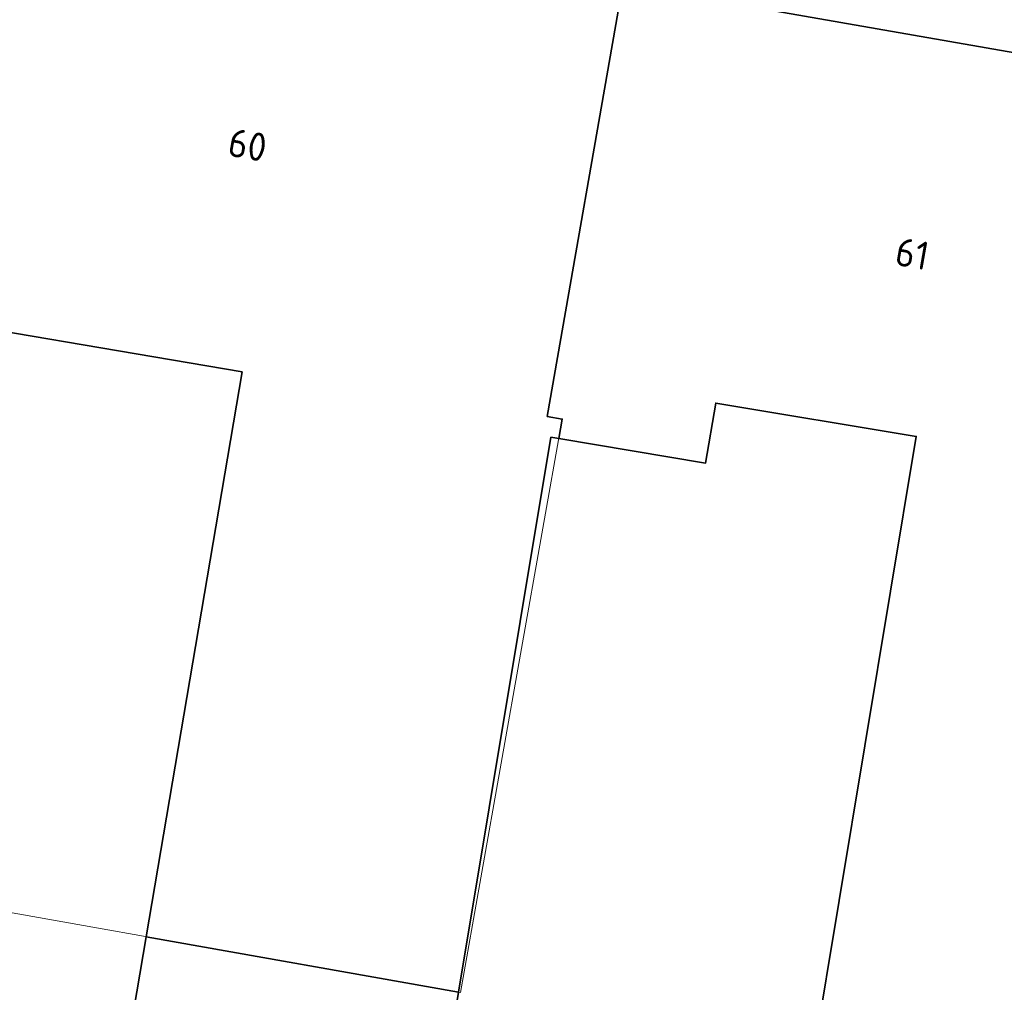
# Model space of a CAD drawing. Header units: metres. Extents: x 2514 to 227642, y 1683 to 852646.
# Tile 147 of 256: x 113788 to 113805, y 426345 to 426362. Entities that reach past the tile are written whole.
import ezdxf
from ezdxf.enums import TextEntityAlignment as Align
from ezdxf.lldxf.tags import DXFTag

# ---------------------------------------------------------------- set-up
doc = ezdxf.new("R2010")
doc.units = ezdxf.units.M
for name, color, linetype, lineweight in [('B-WE-KG-GRENS_PERCEEL-GV', 252, 'KG-PERCEEL', 18), ('B-WE-OG-BEBOUWING-GV', 4, 'Continuous', 35), ('B-WE-OG-BEBOUWING_HUISNUMMER-T25-200', 7, 'Continuous', 25)]:
    doc.layers.add(name, color=color, linetype=linetype, lineweight=lineweight)
doc.styles.add('NLCS-ISO-M200-T25', font='NLCS-ISO.ttf', dxfattribs={"height": 0.5})
doc.styles.get("Standard").update_dxf_attribs({"font": 'romans'})
tags = doc.linetypes.add('KG-PERCEEL', pattern='A,5.5,-2,["P",Standard,S=1.8,R=0,X=-0.5,Y=-0.9],-2,5.5,-2,[5,NLCS.SHX,S=0.75,R=0,X=0,Y=0],-2', length=19).pattern_tags.tags
tags[6] = DXFTag(74, 10)

msp = doc.modelspace()

# ---------------------------------------------------------------- linework, layer by layer
at = {"layer": 'B-WE-KG-GRENS_PERCEEL-GV', "ltscale": 0.2}
msp.add_lwpolyline([(113784.795, 426353.255), (113783.876, 426347.873), (113783.77, 426347.247), (113795.775, 426345.117), (113797.574, 426355.252), (113797.309, 426355.299), (113799.334, 426366.882), (113787.426, 426368.965)], dxfattribs=at)
at = {"layer": 'B-WE-OG-BEBOUWING-GV'}
for points in [[(113798.645, 426362.942), (113786.769, 426365.019), (113785.854, 426359.516), (113785.786, 426359.528), (113785.39, 426357.195), (113791.916, 426356.088), (113790.222, 426346.102), (113795.742, 426345.123), (113797.373, 426354.931), (113797.512, 426354.908), (113797.574, 426355.252), (113797.309, 426355.299)], [(113810.2, 426360.92), (113798.645, 426362.942), (113797.309, 426355.299), (113797.574, 426355.252), (113797.512, 426354.908), (113800.108, 426354.476), (113800.285, 426355.536), (113803.829, 426354.946), (113802.011, 426344.01), (113807.427, 426343.049), (113808.735, 426350.467), (113809.127, 426353.222), (113808.861, 426353.269)], [(113795.742, 426345.123), (113790.222, 426346.102), (113788.513, 426336.028), (113782.1, 426337.116), (113781.756, 426337.174), (113781.517, 426335.808), (113780.378, 426329.298), (113792.279, 426327.216), (113793.633, 426334.955), (113794.039, 426334.88)]]:
    msp.add_lwpolyline(points, close=True, dxfattribs=at)

# ---------------------------------------------------------------- texts
at = {"layer": 'B-WE-OG-BEBOUWING_HUISNUMMER-T25-200', "style": 'NLCS-ISO-M200-T25'}
for s, p in [('60', (113792.011, 426360.098)), ('61', (113803.76, 426358.175))]:
    msp.add_text(s, height=0.5, rotation=350, dxfattribs=at).set_placement(p, align=Align.MIDDLE)

doc.saveas('drawing.dxf')
